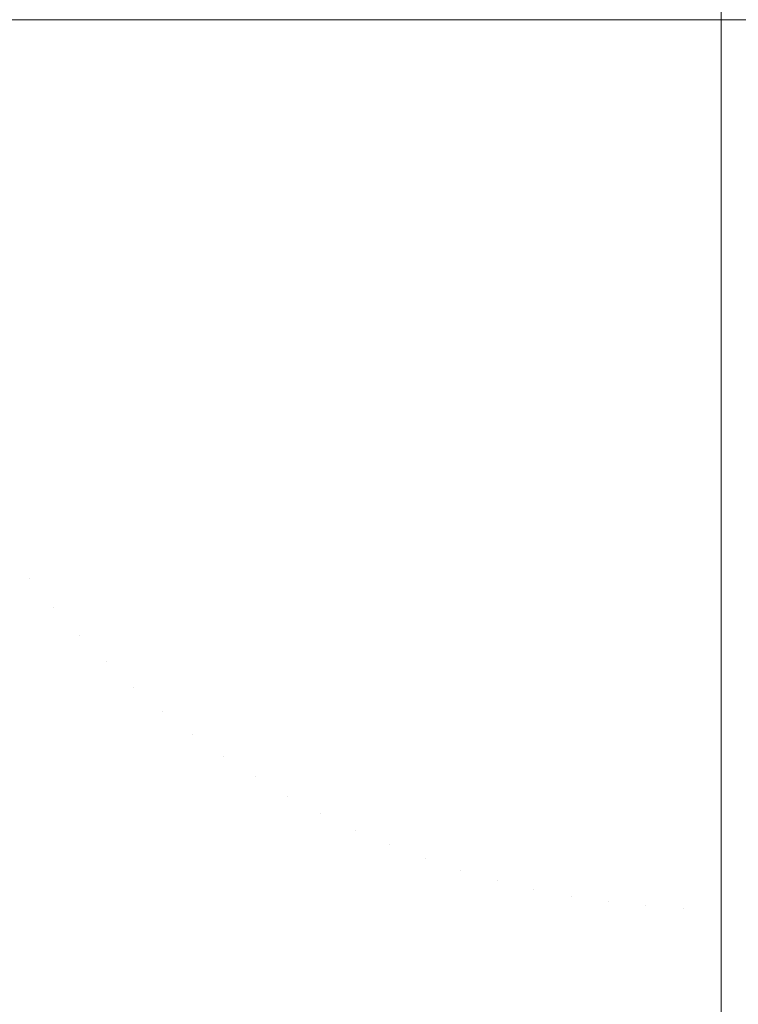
# Model space of a CAD drawing. Header units: centimetres. Extents: x -26 to 27.3, y 37.2 to 39.
# Tile 30 of 256: x -25.86282 to -25.85966, y 37.29578 to 37.30011. Entities that reach past the tile are written whole.
import ezdxf

# ---------------------------------------------------------------- set-up
doc = ezdxf.new("R2010")
doc.units = ezdxf.units.CM
doc.header["$LTSCALE"] = 2.54
doc.layers.add('Lucido design-1', color=7, linetype='Continuous')

# ---------------------------------------------------------------- blocks, each defined once
blk = doc.blocks.new('Gruppo-6-1')
at = {"color": 7, "linetype": 'Continuous', "lineweight": 9}
blk.add_3dface([(-25.8597337, 38.900112, -349.2826667), (-25.8597337, 37.300112, -349.2826667), (27.2402663, 37.300112, -349.2826667), (27.2402663, 38.900112, -349.2826667)], dxfattribs=at)
for points, invisible_edges in [([(-25.8597337, 37.300112, -350.0826667), (-25.8597337, 38.900112, -350.0826667), (-8.1597337, 38.900112, -350.0826667), (-8.1597337, 37.700112, -350.0826667)], 8), ([(-8.1597337, 37.700112, -350.0826667), (-8.1594634, 37.6873796, -350.0826667), (-25.8597337, 37.300112, -350.0826667)], 10), ([(-25.8597337, 37.300112, -350.0826667), (-8.1594634, 37.6873796, -350.0826667), (-8.158653, 37.6746702, -350.0826667)], 9), ([(-8.158653, 37.6746702, -350.0826667), (-8.1573038, 37.6620067, -350.0826667), (-25.8597337, 37.300112, -350.0826667)], 10), ([(-8.1573038, 37.6620067, -350.0826667), (-8.1554185, 37.6494118, -350.0826667), (-25.8597337, 37.300112, -350.0826667)], 10), ([(-25.8597337, 37.300112, -350.0826667), (-8.1554185, 37.6494118, -350.0826667), (-8.1530003, 37.6369082, -350.0826667)], 9), ([(-8.1530003, 37.6369082, -350.0826667), (-8.1500536, 37.6245186, -350.0826667), (-25.8597337, 37.300112, -350.0826667)], 10), ([(-25.8597337, 37.300112, -350.0826667), (-8.1500536, 37.6245186, -350.0826667), (-8.1465837, 37.6122652, -350.0826667)], 9), ([(-25.8597337, 37.300112, -350.0826667), (-8.1465837, 37.6122652, -350.0826667), (-8.1425969, 37.6001701, -350.0826667)], 9), ([(-8.1425969, 37.6001701, -350.0826667), (-8.1381004, 37.5882551, -350.0826667), (-25.8597337, 37.300112, -350.0826667)], 10), ([(-25.8597337, 37.300112, -350.0826667), (-8.1381004, 37.5882551, -350.0826667), (-8.1331023, 37.5765416, -350.0826667)], 9), ([(-25.8597337, 37.300112, -350.0826667), (-8.1331023, 37.5765416, -350.0826667), (-8.1276115, 37.5650509, -350.0826667)], 9), ([(-8.1276115, 37.5650509, -350.0826667), (-8.1216379, 37.5538035, -350.0826667), (-25.8597337, 37.300112, -350.0826667)], 10), ([(-25.8597337, 37.300112, -350.0826667), (-8.1216379, 37.5538035, -350.0826667), (-8.1151924, 37.5428198, -350.0826667)], 9), ([(-8.1151924, 37.5428198, -350.0826667), (-8.1082866, 37.5321196, -350.0826667), (-25.8597337, 37.300112, -350.0826667)], 10), ([(-25.8597337, 37.300112, -350.0826667), (-8.1082866, 37.5321196, -350.0826667), (-8.1009328, 37.5217221, -350.0826667)], 9), ([(-8.1009328, 37.5217221, -350.0826667), (-8.0931444, 37.511646, -350.0826667), (-25.8597337, 37.300112, -350.0826667)], 10), ([(-25.8597337, 37.300112, -350.0826667), (-8.0931444, 37.511646, -350.0826667), (-8.0849354, 37.5019096, -350.0826667)], 9), ([(-8.0849354, 37.5019096, -350.0826667), (-8.0763205, 37.4925303, -350.0826667), (-25.8597337, 37.300112, -350.0826667)], 10), ([(-8.0763205, 37.4925303, -350.0826667), (-8.0673154, 37.4835252, -350.0826667), (-25.8597337, 37.300112, -350.0826667)], 10), ([(-25.8597337, 37.300112, -350.0826667), (-8.0673154, 37.4835252, -350.0826667), (-8.0579361, 37.4749103, -350.0826667)], 9), ([(-25.8597337, 37.300112, -350.0826667), (-8.0579361, 37.4749103, -350.0826667), (-8.0481997, 37.4667013, -350.0826667)], 9), ([(-8.0481997, 37.4667013, -350.0826667), (-8.0381237, 37.4589129, -350.0826667), (-25.8597337, 37.300112, -350.0826667)], 10), ([(-25.8597337, 37.300112, -350.0826667), (-8.0381237, 37.4589129, -350.0826667), (-8.0277261, 37.4515591, -350.0826667)], 9), ([(-8.0277261, 37.4515591, -350.0826667), (-8.0170259, 37.4446533, -350.0826667), (-25.8597337, 37.300112, -350.0826667)], 10), ([(-25.8597337, 37.300112, -350.0826667), (-8.0170259, 37.4446533, -350.0826667), (-8.0060422, 37.4382078, -350.0826667)], 9), ([(-8.0060422, 37.4382078, -350.0826667), (-7.9947948, 37.4322342, -350.0826667), (-25.8597337, 37.300112, -350.0826667)], 10), ([(-25.8597337, 37.300112, -350.0826667), (-7.9947948, 37.4322342, -350.0826667), (-7.9833041, 37.4267435, -350.0826667)], 9), ([(-7.9833041, 37.4267435, -350.0826667), (-7.9715906, 37.4217453, -350.0826667), (-25.8597337, 37.300112, -350.0826667)], 10), ([(-25.8597337, 37.300112, -350.0826667), (-7.9715906, 37.4217453, -350.0826667), (-7.9596756, 37.4172488, -350.0826667)], 9), ([(-7.9596756, 37.4172488, -350.0826667), (-7.9475805, 37.413262, -350.0826667), (-25.8597337, 37.300112, -350.0826667)], 10), ([(-25.8597337, 37.300112, -350.0826667), (-7.9475805, 37.413262, -350.0826667), (-7.9353271, 37.4097921, -350.0826667)], 9), ([(-7.9353271, 37.4097921, -350.0826667), (-7.9229375, 37.4068454, -350.0826667), (-25.8597337, 37.300112, -350.0826667)], 10), ([(-25.8597337, 37.300112, -350.0826667), (-7.9229375, 37.4068454, -350.0826667), (-7.910434, 37.4044272, -350.0826667)], 9), ([(-7.910434, 37.4044272, -350.0826667), (-7.8978391, 37.4025419, -350.0826667), (-25.8597337, 37.300112, -350.0826667)], 10), ([(-25.8597337, 37.300112, -350.0826667), (-7.8978391, 37.4025419, -350.0826667), (-7.8851755, 37.4011928, -350.0826667)], 9), ([(-25.8597337, 37.300112, -350.0826667), (-7.8851755, 37.4011928, -350.0826667), (-7.8724661, 37.4003823, -350.0826667)], 9), ([(-25.8597337, 37.300112, -350.0826667), (-7.8724661, 37.4003823, -350.0826667), (-7.8597337, 37.400112, -350.0826667)], 9), ([(-7.8597337, 37.400112, -350.0826667), (9.2402663, 37.400112, -350.0826667), (-25.8597337, 37.300112, -350.0826667)], 10), ([(9.2402663, 37.400112, -350.0826667), (27.2402663, 37.300112, -350.0826667), (-25.8597337, 37.300112, -350.0826667)], 9), ([(-25.8656888, 37.299859, -350.0824889), (-25.8656942, 37.300112, -350.0824889), (-25.8617058, 37.300112, -350.0826472), (-25.861704, 37.3000283, -350.0826472)], 13), ([(-25.8656888, 37.299859, -374.0492519), (-25.8656942, 37.300112, -374.0492519), (-25.8617058, 37.300112, -374.0494103), (-25.861704, 37.3000283, -374.0494103)], 13), ([(-25.8617054, 37.300112, -349.2827053), (-25.8636495, 37.300112, -349.2827434), (-25.863646, 37.2999458, -349.2827434)], 10), ([(-25.8617054, 37.300112, -373.2494683), (-25.8636495, 37.300112, -373.2495064), (-25.863646, 37.2999458, -373.2495064)], 10), ([(-25.863646, 37.2999458, -349.2827434), (-25.8597337, 37.300112, -349.2826667), (-25.8617054, 37.300112, -349.2827053)], 9), ([(-25.8597337, 37.300112, -349.2826667), (-25.863646, 37.2999458, -349.2827434), (-25.8636354, 37.2997799, -349.2827434)], 11), ([(-25.863646, 37.2999458, -373.2495064), (-25.8597337, 37.300112, -373.2494297), (-25.8617054, 37.300112, -373.2494683)], 9), ([(-25.8597337, 37.300112, -373.2494297), (-25.863646, 37.2999458, -373.2495064), (-25.8636354, 37.2997799, -373.2495064)], 11), ([(-25.8597337, 37.300112, -349.2826667), (-25.8636354, 37.2997799, -349.2827434), (-25.8636178, 37.2996146, -349.2827434)], 11), ([(-25.8597337, 37.300112, -373.2494297), (-25.8636354, 37.2997799, -373.2495064), (-25.8636178, 37.2996146, -373.2495064)], 11), ([(-25.8597337, 37.300112, -349.2826667), (-25.8636178, 37.2996146, -349.2827434), (-25.8635932, 37.2994502, -349.2827434)], 11), ([(-25.8597337, 37.300112, -373.2494297), (-25.8636178, 37.2996146, -373.2495064), (-25.8635932, 37.2994502, -373.2495064)], 11), ([(-25.8597337, 37.300112, -349.2826667), (-25.8635932, 37.2994502, -349.2827434), (-25.8635616, 37.299287, -349.2827434)], 11), ([(-25.8597337, 37.300112, -373.2494297), (-25.8635932, 37.2994502, -373.2495064), (-25.8635616, 37.299287, -373.2495064)], 11), ([(-25.8597337, 37.300112, -349.2826667), (-25.8635616, 37.299287, -349.2827434), (-25.8635231, 37.2991253, -349.2827434)], 11), ([(-25.8597337, 37.300112, -373.2494297), (-25.8635616, 37.299287, -373.2495064), (-25.8635231, 37.2991253, -373.2495064)], 11), ([(-25.8597337, 37.300112, -349.2826667), (-25.8635231, 37.2991253, -349.2827434), (-25.8634778, 37.2989654, -349.2827434)], 11), ([(-25.8597337, 37.300112, -373.2494297), (-25.8635231, 37.2991253, -373.2495064), (-25.8634778, 37.2989654, -373.2495064)], 11), ([(-25.8597337, 37.300112, -349.2826667), (-25.8634778, 37.2989654, -349.2827434), (-25.8634258, 37.2988075, -349.2827434)], 11), ([(-25.8597337, 37.300112, -373.2494297), (-25.8634778, 37.2989654, -373.2495064), (-25.8634258, 37.2988075, -373.2495064)], 11), ([(-25.8597337, 37.300112, -349.2826667), (-25.8634258, 37.2988075, -349.2827434), (-25.8633671, 37.298652, -349.2827434)], 11), ([(-25.8597337, 37.300112, -373.2494297), (-25.8634258, 37.2988075, -373.2495064), (-25.8633671, 37.298652, -373.2495064)], 11), ([(-25.8597337, 37.300112, -349.2826667), (-25.8633671, 37.298652, -349.2827434), (-25.8633019, 37.2984991, -349.2827434)], 11), ([(-25.8597337, 37.300112, -373.2494297), (-25.8633671, 37.298652, -373.2495064), (-25.8633019, 37.2984991, -373.2495064)], 11), ([(-25.8597337, 37.300112, -349.2826667), (-25.8633019, 37.2984991, -349.2827434), (-25.8632302, 37.2983491, -349.2827434)], 11), ([(-25.8597337, 37.300112, -373.2494297), (-25.8633019, 37.2984991, -373.2495064), (-25.8632302, 37.2983491, -373.2495064)], 11), ([(-25.8597337, 37.300112, -349.2826667), (-25.8632302, 37.2983491, -349.2827434), (-25.8631522, 37.2982023, -349.2827434)], 11), ([(-25.8597337, 37.300112, -373.2494297), (-25.8632302, 37.2983491, -373.2495064), (-25.8631522, 37.2982023, -373.2495064)], 11), ([(-25.8597337, 37.300112, -349.2826667), (-25.8631522, 37.2982023, -349.2827434), (-25.8630681, 37.2980589, -349.2827434)], 11), ([(-25.8597337, 37.300112, -373.2494297), (-25.8631522, 37.2982023, -373.2495064), (-25.8630681, 37.2980589, -373.2495064)], 11), ([(-25.8597337, 37.300112, -349.2826667), (-25.8630681, 37.2980589, -349.2827434), (-25.862978, 37.2979193, -349.2827434)], 11), ([(-25.8597337, 37.300112, -373.2494297), (-25.8630681, 37.2980589, -373.2495064), (-25.862978, 37.2979193, -373.2495064)], 11), ([(-25.8597337, 37.300112, -349.2826667), (-25.862978, 37.2979193, -349.2827434), (-25.862882, 37.2977836, -349.2827434)], 11), ([(-25.8597337, 37.300112, -373.2494297), (-25.862978, 37.2979193, -373.2495064), (-25.862882, 37.2977836, -373.2495064)], 11), ([(-25.8597337, 37.300112, -349.2826667), (-25.862882, 37.2977836, -349.2827434), (-25.8627803, 37.297652, -349.2827434)], 11), ([(-25.8597337, 37.300112, -373.2494297), (-25.862882, 37.2977836, -373.2495064), (-25.8627803, 37.297652, -373.2495064)], 11), ([(-25.8597337, 37.300112, -349.2826667), (-25.8627803, 37.297652, -349.2827434), (-25.8626732, 37.2975249, -349.2827434)], 11), ([(-25.8597337, 37.300112, -373.2494297), (-25.8627803, 37.297652, -373.2495064), (-25.8626732, 37.2975249, -373.2495064)], 11), ([(-25.8597337, 37.300112, -349.2826667), (-25.8626732, 37.2975249, -349.2827434), (-25.8625607, 37.2974025, -349.2827434)], 11), ([(-25.8597337, 37.300112, -373.2494297), (-25.8626732, 37.2975249, -373.2495064), (-25.8625607, 37.2974025, -373.2495064)], 11), ([(-25.8597337, 37.300112, -349.2826667), (-25.8625607, 37.2974025, -349.2827434), (-25.8624432, 37.297285, -349.2827434)], 11), ([(-25.8597337, 37.300112, -373.2494297), (-25.8625607, 37.2974025, -373.2495064), (-25.8624432, 37.297285, -373.2495064)], 11), ([(-25.8597337, 37.300112, -349.2826667), (-25.8624432, 37.297285, -349.2827434), (-25.8623208, 37.2971725, -349.2827434)], 11), ([(-25.8597337, 37.300112, -373.2494297), (-25.8624432, 37.297285, -373.2495064), (-25.8623208, 37.2971725, -373.2495064)], 11), ([(-25.8597337, 37.300112, -349.2826667), (-25.8623208, 37.2971725, -349.2827434), (-25.8621937, 37.2970654, -349.2827434)], 11), ([(-25.8597337, 37.300112, -373.2494297), (-25.8623208, 37.2971725, -373.2495064), (-25.8621937, 37.2970654, -373.2495064)], 11), ([(-25.8597337, 37.300112, -349.2826667), (-25.8621937, 37.2970654, -349.2827434), (-25.8620622, 37.2969637, -349.2827434)], 11), ([(-25.8597337, 37.300112, -373.2494297), (-25.8621937, 37.2970654, -373.2495064), (-25.8620622, 37.2969637, -373.2495064)], 11), ([(-25.8597337, 37.300112, -349.2826667), (-25.8620622, 37.2969637, -349.2827434), (-25.8619264, 37.2968677, -349.2827434)], 11), ([(-25.8597337, 37.300112, -373.2494297), (-25.8620622, 37.2969637, -373.2495064), (-25.8619264, 37.2968677, -373.2495064)], 11), ([(-25.8597337, 37.300112, -349.2826667), (-25.8619264, 37.2968677, -349.2827434), (-25.8617868, 37.2967776, -349.2827434)], 11), ([(-25.8597337, 37.300112, -373.2494297), (-25.8619264, 37.2968677, -373.2495064), (-25.8617868, 37.2967776, -373.2495064)], 11), ([(-25.8597337, 37.300112, -349.2826667), (-25.8617868, 37.2967776, -349.2827434), (-25.8616434, 37.2966935, -349.2827434)], 11), ([(-25.8597337, 37.300112, -373.2494297), (-25.8617868, 37.2967776, -373.2495064), (-25.8616434, 37.2966935, -373.2495064)], 11), ([(-25.861704, 37.3000283, -350.0826472), (-25.8617058, 37.300112, -350.0826472), (-25.8597337, 37.300112, -350.0826667)], 9), ([(-25.861704, 37.3000283, -374.0494103), (-25.8617058, 37.300112, -374.0494103), (-25.8597337, 37.300112, -374.0494297)], 9), ([(-25.8616987, 37.2999448, -350.0826472), (-25.861704, 37.3000283, -350.0826472), (-25.8597337, 37.300112, -350.0826667)], 11), ([(-25.8616987, 37.2999448, -374.0494103), (-25.861704, 37.3000283, -374.0494103), (-25.8597337, 37.300112, -374.0494297)], 11), ([(-25.8616898, 37.2998615, -350.0826472), (-25.8616987, 37.2999448, -350.0826472), (-25.8597337, 37.300112, -350.0826667)], 11), ([(-25.8616898, 37.2998615, -374.0494103), (-25.8616987, 37.2999448, -374.0494103), (-25.8597337, 37.300112, -374.0494297)], 11), ([(-25.8616774, 37.2997787, -350.0826472), (-25.8616898, 37.2998615, -350.0826472), (-25.8597337, 37.300112, -350.0826667)], 11), ([(-25.8616774, 37.2997787, -374.0494103), (-25.8616898, 37.2998615, -374.0494103), (-25.8597337, 37.300112, -374.0494297)], 11), ([(-25.8616615, 37.2996965, -350.0826472), (-25.8616774, 37.2997787, -350.0826472), (-25.8597337, 37.300112, -350.0826667)], 11), ([(-25.8616615, 37.2996965, -374.0494103), (-25.8616774, 37.2997787, -374.0494103), (-25.8597337, 37.300112, -374.0494297)], 11), ([(-25.8616422, 37.2996151, -350.0826472), (-25.8616615, 37.2996965, -350.0826472), (-25.8597337, 37.300112, -350.0826667)], 11), ([(-25.8616422, 37.2996151, -374.0494103), (-25.8616615, 37.2996965, -374.0494103), (-25.8597337, 37.300112, -374.0494297)], 11), ([(-25.8597337, 37.300112, -349.2826667), (-25.8616434, 37.2966935, -349.2827434), (-25.8614966, 37.2966155, -349.2827434)], 11), ([(-25.8597337, 37.300112, -373.2494297), (-25.8616434, 37.2966935, -373.2495064), (-25.8614966, 37.2966155, -373.2495064)], 11), ([(-25.8616194, 37.2995345, -350.0826472), (-25.8616422, 37.2996151, -350.0826472), (-25.8597337, 37.300112, -350.0826667)], 11), ([(-25.8616194, 37.2995345, -374.0494103), (-25.8616422, 37.2996151, -374.0494103), (-25.8597337, 37.300112, -374.0494297)], 11), ([(-25.8615931, 37.299455, -350.0826472), (-25.8616194, 37.2995345, -350.0826472), (-25.8597337, 37.300112, -350.0826667)], 11), ([(-25.8615931, 37.299455, -374.0494103), (-25.8616194, 37.2995345, -374.0494103), (-25.8597337, 37.300112, -374.0494297)], 11), ([(-25.8615636, 37.2993767, -350.0826472), (-25.8615931, 37.299455, -350.0826472), (-25.8597337, 37.300112, -350.0826667)], 11), ([(-25.8615636, 37.2993767, -374.0494103), (-25.8615931, 37.299455, -374.0494103), (-25.8597337, 37.300112, -374.0494297)], 11), ([(-25.8615307, 37.2992997, -350.0826472), (-25.8615636, 37.2993767, -350.0826472), (-25.8597337, 37.300112, -350.0826667)], 11), ([(-25.8615307, 37.2992997, -374.0494103), (-25.8615636, 37.2993767, -374.0494103), (-25.8597337, 37.300112, -374.0494297)], 11), ([(-25.8614946, 37.2992242, -350.0826472), (-25.8615307, 37.2992997, -350.0826472), (-25.8597337, 37.300112, -350.0826667)], 11), ([(-25.8614946, 37.2992242, -374.0494103), (-25.8615307, 37.2992997, -374.0494103), (-25.8597337, 37.300112, -374.0494297)], 11), ([(-25.8597337, 37.300112, -349.2826667), (-25.8614966, 37.2966155, -349.2827434), (-25.8613466, 37.2965438, -349.2827434)], 11), ([(-25.8597337, 37.300112, -373.2494297), (-25.8614966, 37.2966155, -373.2495064), (-25.8613466, 37.2965438, -373.2495064)], 11), ([(-25.8614554, 37.2991502, -350.0826472), (-25.8614946, 37.2992242, -350.0826472), (-25.8597337, 37.300112, -350.0826667)], 11), ([(-25.8614554, 37.2991502, -374.0494103), (-25.8614946, 37.2992242, -374.0494103), (-25.8597337, 37.300112, -374.0494297)], 11), ([(-25.861413, 37.299078, -350.0826472), (-25.8614554, 37.2991502, -350.0826472), (-25.8597337, 37.300112, -350.0826667)], 11), ([(-25.861413, 37.299078, -374.0494103), (-25.8614554, 37.2991502, -374.0494103), (-25.8597337, 37.300112, -374.0494297)], 11), ([(-25.8613676, 37.2990077, -350.0826472), (-25.861413, 37.299078, -350.0826472), (-25.8597337, 37.300112, -350.0826667)], 11), ([(-25.8613676, 37.2990077, -374.0494103), (-25.861413, 37.299078, -374.0494103), (-25.8597337, 37.300112, -374.0494297)], 11), ([(-25.8613193, 37.2989393, -350.0826472), (-25.8613676, 37.2990077, -350.0826472), (-25.8597337, 37.300112, -350.0826667)], 11), ([(-25.8613193, 37.2989393, -374.0494103), (-25.8613676, 37.2990077, -374.0494103), (-25.8597337, 37.300112, -374.0494297)], 11), ([(-25.8597337, 37.300112, -349.2826667), (-25.8613466, 37.2965438, -349.2827434), (-25.8611937, 37.2964786, -349.2827434)], 11), ([(-25.8597337, 37.300112, -373.2494297), (-25.8613466, 37.2965438, -373.2495064), (-25.8611937, 37.2964786, -373.2495064)], 11), ([(-25.8612681, 37.2988731, -350.0826472), (-25.8613193, 37.2989393, -350.0826472), (-25.8597337, 37.300112, -350.0826667)], 11), ([(-25.8612681, 37.2988731, -374.0494103), (-25.8613193, 37.2989393, -374.0494103), (-25.8597337, 37.300112, -374.0494297)], 11), ([(-25.8612141, 37.2988091, -350.0826472), (-25.8612681, 37.2988731, -350.0826472), (-25.8597337, 37.300112, -350.0826667)], 11), ([(-25.8612141, 37.2988091, -374.0494103), (-25.8612681, 37.2988731, -374.0494103), (-25.8597337, 37.300112, -374.0494297)], 11), ([(-25.8611575, 37.2987474, -350.0826472), (-25.8612141, 37.2988091, -350.0826472), (-25.8597337, 37.300112, -350.0826667)], 11), ([(-25.8611575, 37.2987474, -374.0494103), (-25.8612141, 37.2988091, -374.0494103), (-25.8597337, 37.300112, -374.0494297)], 11), ([(-25.8597337, 37.300112, -349.2826667), (-25.8611937, 37.2964786, -349.2827434), (-25.8610382, 37.2964199, -349.2827434)], 11), ([(-25.8597337, 37.300112, -373.2494297), (-25.8611937, 37.2964786, -373.2495064), (-25.8610382, 37.2964199, -373.2495064)], 11), ([(-25.8610983, 37.2986882, -350.0826472), (-25.8611575, 37.2987474, -350.0826472), (-25.8597337, 37.300112, -350.0826667)], 11), ([(-25.8610983, 37.2986882, -374.0494103), (-25.8611575, 37.2987474, -374.0494103), (-25.8597337, 37.300112, -374.0494297)], 11), ([(-25.8610366, 37.2986316, -350.0826472), (-25.8610983, 37.2986882, -350.0826472), (-25.8597337, 37.300112, -350.0826667)], 11), ([(-25.8610366, 37.2986316, -374.0494103), (-25.8610983, 37.2986882, -374.0494103), (-25.8597337, 37.300112, -374.0494297)], 11), ([(-25.8597337, 37.300112, -349.2826667), (-25.8610382, 37.2964199, -349.2827434), (-25.8608803, 37.2963679, -349.2827434)], 11), ([(-25.8597337, 37.300112, -373.2494297), (-25.8610382, 37.2964199, -373.2495064), (-25.8608803, 37.2963679, -373.2495064)], 11), ([(-25.8609726, 37.2985776, -350.0826472), (-25.8610366, 37.2986316, -350.0826472), (-25.8597337, 37.300112, -350.0826667)], 11), ([(-25.8609726, 37.2985776, -374.0494103), (-25.8610366, 37.2986316, -374.0494103), (-25.8597337, 37.300112, -374.0494297)], 11), ([(-25.8609064, 37.2985264, -350.0826472), (-25.8609726, 37.2985776, -350.0826472), (-25.8597337, 37.300112, -350.0826667)], 11), ([(-25.8609064, 37.2985264, -374.0494103), (-25.8609726, 37.2985776, -374.0494103), (-25.8597337, 37.300112, -374.0494297)], 11), ([(-25.860838, 37.2984781, -350.0826472), (-25.8609064, 37.2985264, -350.0826472), (-25.8597337, 37.300112, -350.0826667)], 11), ([(-25.860838, 37.2984781, -374.0494103), (-25.8609064, 37.2985264, -374.0494103), (-25.8597337, 37.300112, -374.0494297)], 11), ([(-25.8597337, 37.300112, -349.2826667), (-25.8608803, 37.2963679, -349.2827434), (-25.8607204, 37.2963226, -349.2827434)], 11), ([(-25.8597337, 37.300112, -373.2494297), (-25.8608803, 37.2963679, -373.2495064), (-25.8607204, 37.2963226, -373.2495064)], 11), ([(-25.8607677, 37.2984327, -350.0826472), (-25.860838, 37.2984781, -350.0826472), (-25.8597337, 37.300112, -350.0826667)], 11), ([(-25.8607677, 37.2984327, -374.0494103), (-25.860838, 37.2984781, -374.0494103), (-25.8597337, 37.300112, -374.0494297)], 11), ([(-25.8606955, 37.2983903, -350.0826472), (-25.8607677, 37.2984327, -350.0826472), (-25.8597337, 37.300112, -350.0826667)], 11), ([(-25.8606955, 37.2983903, -374.0494103), (-25.8607677, 37.2984327, -374.0494103), (-25.8597337, 37.300112, -374.0494297)], 11), ([(-25.8597337, 37.300112, -349.2826667), (-25.8607204, 37.2963226, -349.2827434), (-25.8605587, 37.2962841, -349.2827434)], 11), ([(-25.8597337, 37.300112, -373.2494297), (-25.8607204, 37.2963226, -373.2495064), (-25.8605587, 37.2962841, -373.2495064)], 11), ([(-25.8606216, 37.2983511, -350.0826472), (-25.8606955, 37.2983903, -350.0826472), (-25.8597337, 37.300112, -350.0826667)], 11), ([(-25.8606216, 37.2983511, -374.0494103), (-25.8606955, 37.2983903, -374.0494103), (-25.8597337, 37.300112, -374.0494297)], 11), ([(-25.860546, 37.298315, -350.0826472), (-25.8606216, 37.2983511, -350.0826472), (-25.8597337, 37.300112, -350.0826667)], 11), ([(-25.860546, 37.298315, -374.0494103), (-25.8606216, 37.2983511, -374.0494103), (-25.8597337, 37.300112, -374.0494297)], 11), ([(-25.8597337, 37.300112, -349.2826667), (-25.8605587, 37.2962841, -349.2827434), (-25.8603955, 37.2962525, -349.2827434)], 11), ([(-25.8597337, 37.300112, -373.2494297), (-25.8605587, 37.2962841, -373.2495064), (-25.8603955, 37.2962525, -373.2495064)], 11), ([(-25.860469, 37.2982821, -350.0826472), (-25.860546, 37.298315, -350.0826472), (-25.8597337, 37.300112, -350.0826667)], 11), ([(-25.860469, 37.2982821, -374.0494103), (-25.860546, 37.298315, -374.0494103), (-25.8597337, 37.300112, -374.0494297)], 11), ([(-25.8603907, 37.2982526, -350.0826472), (-25.860469, 37.2982821, -350.0826472), (-25.8597337, 37.300112, -350.0826667)], 11), ([(-25.8603907, 37.2982526, -374.0494103), (-25.860469, 37.2982821, -374.0494103), (-25.8597337, 37.300112, -374.0494297)], 11), ([(-25.8597337, 37.300112, -349.2826667), (-25.8603955, 37.2962525, -349.2827434), (-25.8602311, 37.2962279, -349.2827434)], 11), ([(-25.8597337, 37.300112, -373.2494297), (-25.8603955, 37.2962525, -373.2495064), (-25.8602311, 37.2962279, -373.2495064)], 11), ([(-25.8603112, 37.2982264, -350.0826472), (-25.8603907, 37.2982526, -350.0826472), (-25.8597337, 37.300112, -350.0826667)], 11), ([(-25.8603112, 37.2982264, -374.0494103), (-25.8603907, 37.2982526, -374.0494103), (-25.8597337, 37.300112, -374.0494297)], 11), ([(-25.8602306, 37.2982035, -350.0826472), (-25.8603112, 37.2982264, -350.0826472), (-25.8597337, 37.300112, -350.0826667)], 11), ([(-25.8602306, 37.2982035, -374.0494103), (-25.8603112, 37.2982264, -374.0494103), (-25.8597337, 37.300112, -374.0494297)], 11), ([(-25.8597337, 37.300112, -349.2826667), (-25.8602311, 37.2962279, -349.2827434), (-25.8600658, 37.2962103, -349.2827434)], 11), ([(-25.8597337, 37.300112, -373.2494297), (-25.8602311, 37.2962279, -373.2495064), (-25.8600658, 37.2962103, -373.2495064)], 11), ([(-25.8601492, 37.2981842, -350.0826472), (-25.8602306, 37.2982035, -350.0826472), (-25.8597337, 37.300112, -350.0826667)], 11), ([(-25.8601492, 37.2981842, -374.0494103), (-25.8602306, 37.2982035, -374.0494103), (-25.8597337, 37.300112, -374.0494297)], 11), ([(-25.860067, 37.2981683, -350.0826472), (-25.8601492, 37.2981842, -350.0826472), (-25.8597337, 37.300112, -350.0826667)], 11), ([(-25.860067, 37.2981683, -374.0494103), (-25.8601492, 37.2981842, -374.0494103), (-25.8597337, 37.300112, -374.0494297)], 11), ([(-25.8599842, 37.2981559, -350.0826472), (-25.860067, 37.2981683, -350.0826472), (-25.8597337, 37.300112, -350.0826667)], 11), ([(-25.8599842, 37.2981559, -374.0494103), (-25.860067, 37.2981683, -374.0494103), (-25.8597337, 37.300112, -374.0494297)], 11), ([(-25.8597337, 37.300112, -349.2826667), (-25.8600658, 37.2962103, -349.2827434), (-25.8598999, 37.2961997, -349.2827434)], 11), ([(-25.8597337, 37.300112, -373.2494297), (-25.8600658, 37.2962103, -373.2495064), (-25.8598999, 37.2961997, -373.2495064)], 11), ([(-25.859901, 37.298147, -350.0826472), (-25.8599842, 37.2981559, -350.0826472), (-25.8597337, 37.300112, -350.0826667)], 11), ([(-25.859901, 37.298147, -374.0494103), (-25.8599842, 37.2981559, -374.0494103), (-25.8597337, 37.300112, -374.0494297)], 11), ([(-25.8598174, 37.2981417, -350.0826472), (-25.859901, 37.298147, -350.0826472), (-25.8597337, 37.300112, -350.0826667)], 11), ([(-25.8598174, 37.2981417, -374.0494103), (-25.859901, 37.298147, -374.0494103), (-25.8597337, 37.300112, -374.0494297)], 11), ([(-25.8597337, 37.300112, -349.2826667), (-25.8598999, 37.2961997, -349.2827434), (-25.8597337, 37.2961962, -349.2827434)], 3), ([(-25.8597337, 37.300112, -373.2494297), (-25.8598999, 37.2961997, -373.2495064), (-25.8597337, 37.2961962, -373.2495064)], 3), ([(-25.8597337, 37.2981399, -350.0826472), (-25.8598174, 37.2981417, -350.0826472), (-25.8597337, 37.300112, -350.0826667)], 3), ([(-25.8597337, 37.2981399, -374.0494103), (-25.8598174, 37.2981417, -374.0494103), (-25.8597337, 37.300112, -374.0494297)], 3), ([(27.2402663, 37.2961962, -349.2827434), (27.2402663, 37.300112, -349.2826667), (-25.8597337, 37.300112, -349.2826667), (-25.8597337, 37.2961962, -349.2827434)], 8), ([(-25.8597337, 37.2981399, -350.0826472), (-25.8597337, 37.300112, -350.0826667), (27.2402663, 37.300112, -350.0826667), (27.2402663, 37.2981399, -350.0826472)], 8), ([(27.2402663, 37.2961962, -373.2495064), (27.2402663, 37.300112, -373.2494297), (-25.8597337, 37.300112, -373.2494297), (-25.8597337, 37.2961962, -373.2495064)], 8), ([(-25.8597337, 37.2981399, -374.0494103), (-25.8597337, 37.300112, -374.0494297), (27.2402663, 37.300112, -374.0494297), (27.2402663, 37.2981399, -374.0494103)], 8), ([(-25.8656727, 37.2996065, -350.0824889), (-25.8656888, 37.299859, -350.0824889), (-25.861704, 37.3000283, -350.0826472), (-25.8616987, 37.2999448, -350.0826472)], 15), ([(-25.8656727, 37.2996065, -374.0492519), (-25.8656888, 37.299859, -374.0492519), (-25.861704, 37.3000283, -374.0494103), (-25.8616987, 37.2999448, -374.0494103)], 15), ([(-25.8656459, 37.2993549, -350.0824889), (-25.8656727, 37.2996065, -350.0824889), (-25.8616987, 37.2999448, -350.0826472), (-25.8616898, 37.2998615, -350.0826472)], 15), ([(-25.8656459, 37.2993549, -374.0492519), (-25.8656727, 37.2996065, -374.0492519), (-25.8616987, 37.2999448, -374.0494103), (-25.8616898, 37.2998615, -374.0494103)], 15), ([(-25.8656085, 37.2991047, -350.0824889), (-25.8656459, 37.2993549, -350.0824889), (-25.8616898, 37.2998615, -350.0826472), (-25.8616774, 37.2997787, -350.0826472)], 15), ([(-25.8656085, 37.2991047, -374.0492519), (-25.8656459, 37.2993549, -374.0492519), (-25.8616898, 37.2998615, -374.0494103), (-25.8616774, 37.2997787, -374.0494103)], 15), ([(-25.8655604, 37.2988562, -350.0824889), (-25.8656085, 37.2991047, -350.0824889), (-25.8616774, 37.2997787, -350.0826472), (-25.8616615, 37.2996965, -350.0826472)], 15), ([(-25.8655604, 37.2988562, -374.0492519), (-25.8656085, 37.2991047, -374.0492519), (-25.8616774, 37.2997787, -374.0494103), (-25.8616615, 37.2996965, -374.0494103)], 15), ([(-25.8655019, 37.2986101, -350.0824889), (-25.8655604, 37.2988562, -350.0824889), (-25.8616615, 37.2996965, -350.0826472), (-25.8616422, 37.2996151, -350.0826472)], 15), ([(-25.8655019, 37.2986101, -374.0492519), (-25.8655604, 37.2988562, -374.0492519), (-25.8616615, 37.2996965, -374.0494103), (-25.8616422, 37.2996151, -374.0494103)], 15), ([(-25.8654329, 37.2983666, -350.0824889), (-25.8655019, 37.2986101, -350.0824889), (-25.8616422, 37.2996151, -350.0826472), (-25.8616194, 37.2995345, -350.0826472)], 15), ([(-25.8654329, 37.2983666, -374.0492519), (-25.8655019, 37.2986101, -374.0492519), (-25.8616422, 37.2996151, -374.0494103), (-25.8616194, 37.2995345, -374.0494103)], 15), ([(-25.8653537, 37.2981263, -350.0824889), (-25.8654329, 37.2983666, -350.0824889), (-25.8616194, 37.2995345, -350.0826472), (-25.8615931, 37.299455, -350.0826472)], 15), ([(-25.8653537, 37.2981263, -374.0492519), (-25.8654329, 37.2983666, -374.0492519), (-25.8616194, 37.2995345, -374.0494103), (-25.8615931, 37.299455, -374.0494103)], 15), ([(-25.8652644, 37.2978896, -350.0824889), (-25.8653537, 37.2981263, -350.0824889), (-25.8615931, 37.299455, -350.0826472), (-25.8615636, 37.2993767, -350.0826472)], 15), ([(-25.8652644, 37.2978896, -374.0492519), (-25.8653537, 37.2981263, -374.0492519), (-25.8615931, 37.299455, -374.0494103), (-25.8615636, 37.2993767, -374.0494103)], 15), ([(-25.8651651, 37.2976569, -350.0824889), (-25.8652644, 37.2978896, -350.0824889), (-25.8615636, 37.2993767, -350.0826472), (-25.8615307, 37.2992997, -350.0826472)], 15), ([(-25.8651651, 37.2976569, -374.0492519), (-25.8652644, 37.2978896, -374.0492519), (-25.8615636, 37.2993767, -374.0494103), (-25.8615307, 37.2992997, -374.0494103)], 15), ([(-25.865056, 37.2974286, -350.0824889), (-25.8651651, 37.2976569, -350.0824889), (-25.8615307, 37.2992997, -350.0826472), (-25.8614946, 37.2992242, -350.0826472)], 15), ([(-25.865056, 37.2974286, -374.0492519), (-25.8651651, 37.2976569, -374.0492519), (-25.8615307, 37.2992997, -374.0494103), (-25.8614946, 37.2992242, -374.0494103)], 15), ([(-25.8649373, 37.2972051, -350.0824889), (-25.865056, 37.2974286, -350.0824889), (-25.8614946, 37.2992242, -350.0826472), (-25.8614554, 37.2991502, -350.0826472)], 15), ([(-25.8649373, 37.2972051, -374.0492519), (-25.865056, 37.2974286, -374.0492519), (-25.8614946, 37.2992242, -374.0494103), (-25.8614554, 37.2991502, -374.0494103)], 15), ([(-25.8648093, 37.2969869, -350.0824889), (-25.8649373, 37.2972051, -350.0824889), (-25.8614554, 37.2991502, -350.0826472), (-25.861413, 37.299078, -350.0826472)], 15), ([(-25.8648093, 37.2969869, -374.0492519), (-25.8649373, 37.2972051, -374.0492519), (-25.8614554, 37.2991502, -374.0494103), (-25.861413, 37.299078, -374.0494103)], 15), ([(-25.864672, 37.2967743, -350.0824889), (-25.8648093, 37.2969869, -350.0824889), (-25.861413, 37.299078, -350.0826472), (-25.8613676, 37.2990077, -350.0826472)], 15), ([(-25.864672, 37.2967743, -374.0492519), (-25.8648093, 37.2969869, -374.0492519), (-25.861413, 37.299078, -374.0494103), (-25.8613676, 37.2990077, -374.0494103)], 15), ([(-25.8645259, 37.2965677, -350.0824889), (-25.864672, 37.2967743, -350.0824889), (-25.8613676, 37.2990077, -350.0826472), (-25.8613193, 37.2989393, -350.0826472)], 15), ([(-25.8645259, 37.2965677, -374.0492519), (-25.864672, 37.2967743, -374.0492519), (-25.8613676, 37.2990077, -374.0494103), (-25.8613193, 37.2989393, -374.0494103)], 15), ([(-25.8643712, 37.2963675, -350.0824889), (-25.8645259, 37.2965677, -350.0824889), (-25.8613193, 37.2989393, -350.0826472), (-25.8612681, 37.2988731, -350.0826472)], 15), ([(-25.8643712, 37.2963675, -374.0492519), (-25.8645259, 37.2965677, -374.0492519), (-25.8613193, 37.2989393, -374.0494103), (-25.8612681, 37.2988731, -374.0494103)], 15), ([(-25.8642081, 37.296174, -350.0824889), (-25.8643712, 37.2963675, -350.0824889), (-25.8612681, 37.2988731, -350.0826472), (-25.8612141, 37.2988091, -350.0826472)], 15), ([(-25.8642081, 37.296174, -374.0492519), (-25.8643712, 37.2963675, -374.0492519), (-25.8612681, 37.2988731, -374.0494103), (-25.8612141, 37.2988091, -374.0494103)], 15), ([(-25.8640369, 37.2959877, -350.0824889), (-25.8642081, 37.296174, -350.0824889), (-25.8612141, 37.2988091, -350.0826472), (-25.8611575, 37.2987474, -350.0826472)], 15), ([(-25.8640369, 37.2959877, -374.0492519), (-25.8642081, 37.296174, -374.0492519), (-25.8612141, 37.2988091, -374.0494103), (-25.8611575, 37.2987474, -374.0494103)], 15), ([(-25.863858, 37.2958088, -350.0824889), (-25.8640369, 37.2959877, -350.0824889), (-25.8611575, 37.2987474, -350.0826472), (-25.8610983, 37.2986882, -350.0826472)], 15), ([(-25.863858, 37.2958088, -374.0492519), (-25.8640369, 37.2959877, -374.0492519), (-25.8611575, 37.2987474, -374.0494103), (-25.8610983, 37.2986882, -374.0494103)], 15), ([(-25.8636717, 37.2956376, -350.0824889), (-25.863858, 37.2958088, -350.0824889), (-25.8610983, 37.2986882, -350.0826472), (-25.8610366, 37.2986316, -350.0826472)], 15), ([(-25.8636717, 37.2956376, -374.0492519), (-25.863858, 37.2958088, -374.0492519), (-25.8610983, 37.2986882, -374.0494103), (-25.8610366, 37.2986316, -374.0494103)], 15), ([(-25.8634782, 37.2954745, -350.0824889), (-25.8636717, 37.2956376, -350.0824889), (-25.8610366, 37.2986316, -350.0826472), (-25.8609726, 37.2985776, -350.0826472)], 15), ([(-25.8634782, 37.2954745, -374.0492519), (-25.8636717, 37.2956376, -374.0492519), (-25.8610366, 37.2986316, -374.0494103), (-25.8609726, 37.2985776, -374.0494103)], 15), ([(-25.863278, 37.2953198, -350.0824889), (-25.8634782, 37.2954745, -350.0824889), (-25.8609726, 37.2985776, -350.0826472), (-25.8609064, 37.2985264, -350.0826472)], 15), ([(-25.863278, 37.2953198, -374.0492519), (-25.8634782, 37.2954745, -374.0492519), (-25.8609726, 37.2985776, -374.0494103), (-25.8609064, 37.2985264, -374.0494103)], 15), ([(-25.8630714, 37.2951737, -350.0824889), (-25.863278, 37.2953198, -350.0824889), (-25.8609064, 37.2985264, -350.0826472), (-25.860838, 37.2984781, -350.0826472)], 15), ([(-25.8630714, 37.2951737, -374.0492519), (-25.863278, 37.2953198, -374.0492519), (-25.8609064, 37.2985264, -374.0494103), (-25.860838, 37.2984781, -374.0494103)], 15), ([(-25.8628588, 37.2950365, -350.0824889), (-25.8630714, 37.2951737, -350.0824889), (-25.860838, 37.2984781, -350.0826472), (-25.8607677, 37.2984327, -350.0826472)], 15), ([(-25.8628588, 37.2950365, -374.0492519), (-25.8630714, 37.2951737, -374.0492519), (-25.860838, 37.2984781, -374.0494103), (-25.8607677, 37.2984327, -374.0494103)], 15), ([(-25.8626406, 37.2949084, -350.0824889), (-25.8628588, 37.2950365, -350.0824889), (-25.8607677, 37.2984327, -350.0826472), (-25.8606955, 37.2983903, -350.0826472)], 15), ([(-25.8626406, 37.2949084, -374.0492519), (-25.8628588, 37.2950365, -374.0492519), (-25.8607677, 37.2984327, -374.0494103), (-25.8606955, 37.2983903, -374.0494103)], 15), ([(-25.8624172, 37.2947897, -350.0824889), (-25.8626406, 37.2949084, -350.0824889), (-25.8606955, 37.2983903, -350.0826472), (-25.8606216, 37.2983511, -350.0826472)], 15), ([(-25.8624172, 37.2947897, -374.0492519), (-25.8626406, 37.2949084, -374.0492519), (-25.8606955, 37.2983903, -374.0494103), (-25.8606216, 37.2983511, -374.0494103)], 15), ([(-25.8621888, 37.2946806, -350.0824889), (-25.8624172, 37.2947897, -350.0824889), (-25.8606216, 37.2983511, -350.0826472), (-25.860546, 37.298315, -350.0826472)], 15), ([(-25.8621888, 37.2946806, -374.0492519), (-25.8624172, 37.2947897, -374.0492519), (-25.8606216, 37.2983511, -374.0494103), (-25.860546, 37.298315, -374.0494103)], 15), ([(-25.8619561, 37.2945813, -350.0824889), (-25.8621888, 37.2946806, -350.0824889), (-25.860546, 37.298315, -350.0826472), (-25.860469, 37.2982821, -350.0826472)], 15), ([(-25.8619561, 37.2945813, -374.0492519), (-25.8621888, 37.2946806, -374.0492519), (-25.860546, 37.298315, -374.0494103), (-25.860469, 37.2982821, -374.0494103)], 15), ([(-25.8617194, 37.294492, -350.0824889), (-25.8619561, 37.2945813, -350.0824889), (-25.860469, 37.2982821, -350.0826472), (-25.8603907, 37.2982526, -350.0826472)], 15), ([(-25.8617194, 37.294492, -374.0492519), (-25.8619561, 37.2945813, -374.0492519), (-25.860469, 37.2982821, -374.0494103), (-25.8603907, 37.2982526, -374.0494103)], 15), ([(-25.8614791, 37.2944128, -350.0824889), (-25.8617194, 37.294492, -350.0824889), (-25.8603907, 37.2982526, -350.0826472), (-25.8603112, 37.2982264, -350.0826472)], 15), ([(-25.8614791, 37.2944128, -374.0492519), (-25.8617194, 37.294492, -374.0492519), (-25.8603907, 37.2982526, -374.0494103), (-25.8603112, 37.2982264, -374.0494103)], 15), ([(-25.8612356, 37.2943438, -350.0824889), (-25.8614791, 37.2944128, -350.0824889), (-25.8603112, 37.2982264, -350.0826472), (-25.8602306, 37.2982035, -350.0826472)], 15), ([(-25.8612356, 37.2943438, -374.0492519), (-25.8614791, 37.2944128, -374.0492519), (-25.8603112, 37.2982264, -374.0494103), (-25.8602306, 37.2982035, -374.0494103)], 15), ([(-25.8609895, 37.2942853, -350.0824889), (-25.8612356, 37.2943438, -350.0824889), (-25.8602306, 37.2982035, -350.0826472), (-25.8601492, 37.2981842, -350.0826472)], 15), ([(-25.8609895, 37.2942853, -374.0492519), (-25.8612356, 37.2943438, -374.0492519), (-25.8602306, 37.2982035, -374.0494103), (-25.8601492, 37.2981842, -374.0494103)], 15), ([(-25.860741, 37.2942372, -350.0824889), (-25.8609895, 37.2942853, -350.0824889), (-25.8601492, 37.2981842, -350.0826472), (-25.860067, 37.2981683, -350.0826472)], 15), ([(-25.860741, 37.2942372, -374.0492519), (-25.8609895, 37.2942853, -374.0492519), (-25.8601492, 37.2981842, -374.0494103), (-25.860067, 37.2981683, -374.0494103)], 15), ([(-25.8604908, 37.2941998, -350.0824889), (-25.860741, 37.2942372, -350.0824889), (-25.860067, 37.2981683, -350.0826472), (-25.8599842, 37.2981559, -350.0826472)], 15), ([(-25.8604908, 37.2941998, -374.0492519), (-25.860741, 37.2942372, -374.0492519), (-25.860067, 37.2981683, -374.0494103), (-25.8599842, 37.2981559, -374.0494103)], 15), ([(-25.8602392, 37.294173, -350.0824889), (-25.8604908, 37.2941998, -350.0824889), (-25.8599842, 37.2981559, -350.0826472), (-25.859901, 37.298147, -350.0826472)], 15), ([(-25.8602392, 37.294173, -374.0492519), (-25.8604908, 37.2941998, -374.0492519), (-25.8599842, 37.2981559, -374.0494103), (-25.859901, 37.298147, -374.0494103)], 15), ([(-25.8599867, 37.2941569, -350.0824889), (-25.8602392, 37.294173, -350.0824889), (-25.859901, 37.298147, -350.0826472), (-25.8598174, 37.2981417, -350.0826472)], 15), ([(-25.8599867, 37.2941569, -374.0492519), (-25.8602392, 37.294173, -374.0492519), (-25.859901, 37.298147, -374.0494103), (-25.8598174, 37.2981417, -374.0494103)], 15), ([(-25.8599867, 37.2941569, -350.0824889), (-25.8598174, 37.2981417, -350.0826472), (-25.8597337, 37.2981399, -350.0826472), (-25.8597337, 37.2957508, -350.0825524)], 11), ([(-25.8599867, 37.2941569, -374.0492519), (-25.8598174, 37.2981417, -374.0494103), (-25.8597337, 37.2981399, -374.0494103), (-25.8597337, 37.2957508, -374.0493154)], 11), ([(27.2402663, 37.2981399, -350.0826472), (27.2402663, 37.2957508, -350.0825524), (-25.8597337, 37.2957508, -350.0825524), (-25.8597337, 37.2981399, -350.0826472)], 10), ([(27.2402663, 37.2981399, -374.0494103), (27.2402663, 37.2957508, -374.0493154), (-25.8597337, 37.2957508, -374.0493154), (-25.8597337, 37.2981399, -374.0494103)], 10), ([(-25.8627803, 37.297652, -349.2827434), (-25.862882, 37.2977836, -349.2827434), (-25.8663421, 37.2952245, -349.283005), (-25.8661287, 37.2949484, -349.283005)], 15), ([(-25.8627803, 37.297652, -373.2495064), (-25.862882, 37.2977836, -373.2495064), (-25.8663421, 37.2952245, -373.2497681), (-25.8661287, 37.2949484, -373.2497681)], 15), ([(-25.8626732, 37.2975249, -349.2827434), (-25.8627803, 37.297652, -349.2827434), (-25.8661287, 37.2949484, -349.283005), (-25.8659038, 37.2946816, -349.283005)], 15), ([(-25.8626732, 37.2975249, -373.2495064), (-25.8627803, 37.297652, -373.2495064), (-25.8661287, 37.2949484, -373.2497681), (-25.8659038, 37.2946816, -373.2497681)], 15), ([(-25.8625607, 37.2974025, -349.2827434), (-25.8626732, 37.2975249, -349.2827434), (-25.8659038, 37.2946816, -349.283005), (-25.8656678, 37.2944247, -349.283005)], 15), ([(-25.8625607, 37.2974025, -373.2495064), (-25.8626732, 37.2975249, -373.2495064), (-25.8659038, 37.2946816, -373.2497681), (-25.8656678, 37.2944247, -373.2497681)], 15), ([(-25.8624432, 37.297285, -349.2827434), (-25.8625607, 37.2974025, -349.2827434), (-25.8656678, 37.2944247, -349.283005), (-25.8654211, 37.2941779, -349.283005)], 15), ([(-25.8624432, 37.297285, -373.2495064), (-25.8625607, 37.2974025, -373.2495064), (-25.8656678, 37.2944247, -373.2497681), (-25.8654211, 37.2941779, -373.2497681)], 15), ([(-25.8623208, 37.2971725, -349.2827434), (-25.8624432, 37.297285, -349.2827434), (-25.8654211, 37.2941779, -349.283005), (-25.8651641, 37.2939419, -349.283005)], 15), ([(-25.8623208, 37.2971725, -373.2495064), (-25.8624432, 37.297285, -373.2495064), (-25.8654211, 37.2941779, -373.2497681), (-25.8651641, 37.2939419, -373.2497681)], 15), ([(-25.8621937, 37.2970654, -349.2827434), (-25.8623208, 37.2971725, -349.2827434), (-25.8651641, 37.2939419, -349.283005), (-25.8648973, 37.293717, -349.283005)], 15), ([(-25.8621937, 37.2970654, -373.2495064), (-25.8623208, 37.2971725, -373.2495064), (-25.8651641, 37.2939419, -373.2497681), (-25.8648973, 37.293717, -373.2497681)], 15), ([(-25.8620622, 37.2969637, -349.2827434), (-25.8621937, 37.2970654, -349.2827434), (-25.8648973, 37.293717, -349.283005), (-25.8646213, 37.2935036, -349.283005)], 15), ([(-25.8620622, 37.2969637, -373.2495064), (-25.8621937, 37.2970654, -373.2495064), (-25.8648973, 37.293717, -373.2497681), (-25.8646213, 37.2935036, -373.2497681)], 15), ([(-25.8619264, 37.2968677, -349.2827434), (-25.8620622, 37.2969637, -349.2827434), (-25.8646213, 37.2935036, -349.283005), (-25.8643364, 37.2933021, -349.283005)], 15), ([(-25.8619264, 37.2968677, -373.2495064), (-25.8620622, 37.2969637, -373.2495064), (-25.8646213, 37.2935036, -373.2497681), (-25.8643364, 37.2933021, -373.2497681)], 15), ([(-25.8617868, 37.2967776, -349.2827434), (-25.8619264, 37.2968677, -349.2827434), (-25.8643364, 37.2933021, -349.283005), (-25.8640432, 37.2931129, -349.283005)], 15), ([(-25.8617868, 37.2967776, -373.2495064), (-25.8619264, 37.2968677, -373.2495064), (-25.8643364, 37.2933021, -373.2497681), (-25.8640432, 37.2931129, -373.2497681)], 15), ([(-25.8616434, 37.2966935, -349.2827434), (-25.8617868, 37.2967776, -349.2827434), (-25.8640432, 37.2931129, -349.283005), (-25.8637423, 37.2929363, -349.283005)], 15), ([(-25.8616434, 37.2966935, -373.2495064), (-25.8617868, 37.2967776, -373.2495064), (-25.8640432, 37.2931129, -373.2497681), (-25.8637423, 37.2929363, -373.2497681)], 15), ([(-25.8614966, 37.2966155, -349.2827434), (-25.8616434, 37.2966935, -349.2827434), (-25.8637423, 37.2929363, -349.283005), (-25.8634341, 37.2927727, -349.283005)], 15), ([(-25.8614966, 37.2966155, -373.2495064), (-25.8616434, 37.2966935, -373.2495064), (-25.8637423, 37.2929363, -373.2497681), (-25.8634341, 37.2927727, -373.2497681)], 15), ([(-25.8613466, 37.2965438, -349.2827434), (-25.8614966, 37.2966155, -349.2827434), (-25.8634341, 37.2927727, -349.283005), (-25.8631193, 37.2926222, -349.283005)], 15), ([(-25.8613466, 37.2965438, -373.2495064), (-25.8614966, 37.2966155, -373.2495064), (-25.8634341, 37.2927727, -373.2497681), (-25.8631193, 37.2926222, -373.2497681)], 15), ([(-25.8611937, 37.2964786, -349.2827434), (-25.8613466, 37.2965438, -349.2827434), (-25.8631193, 37.2926222, -349.283005), (-25.8627984, 37.2924853, -349.283005)], 15), ([(-25.8611937, 37.2964786, -373.2495064), (-25.8613466, 37.2965438, -373.2495064), (-25.8631193, 37.2926222, -373.2497681), (-25.8627984, 37.2924853, -373.2497681)], 15), ([(-25.8610382, 37.2964199, -349.2827434), (-25.8611937, 37.2964786, -349.2827434), (-25.8627984, 37.2924853, -349.283005), (-25.8624719, 37.2923621, -349.283005)], 15), ([(-25.8610382, 37.2964199, -373.2495064), (-25.8611937, 37.2964786, -373.2495064), (-25.8627984, 37.2924853, -373.2497681), (-25.8624719, 37.2923621, -373.2497681)], 15), ([(-25.8608803, 37.2963679, -349.2827434), (-25.8610382, 37.2964199, -349.2827434), (-25.8624719, 37.2923621, -349.283005), (-25.8621405, 37.2922528, -349.283005)], 15), ([(-25.8608803, 37.2963679, -373.2495064), (-25.8610382, 37.2964199, -373.2495064), (-25.8624719, 37.2923621, -373.2497681), (-25.8621405, 37.2922528, -373.2497681)], 15), ([(-25.8607204, 37.2963226, -349.2827434), (-25.8608803, 37.2963679, -349.2827434), (-25.8621405, 37.2922528, -349.283005), (-25.8618048, 37.2921578, -349.283005)], 15), ([(-25.8607204, 37.2963226, -373.2495064), (-25.8608803, 37.2963679, -373.2495064), (-25.8621405, 37.2922528, -373.2497681), (-25.8618048, 37.2921578, -373.2497681)], 15), ([(-25.8605587, 37.2962841, -349.2827434), (-25.8607204, 37.2963226, -349.2827434), (-25.8618048, 37.2921578, -349.283005), (-25.8614654, 37.292077, -349.283005)], 15), ([(-25.8605587, 37.2962841, -373.2495064), (-25.8607204, 37.2963226, -373.2495064), (-25.8618048, 37.2921578, -373.2497681), (-25.8614654, 37.292077, -373.2497681)], 15), ([(-25.8603955, 37.2962525, -349.2827434), (-25.8605587, 37.2962841, -349.2827434), (-25.8614654, 37.292077, -349.283005), (-25.8611228, 37.2920108, -349.283005)], 15), ([(-25.8603955, 37.2962525, -373.2495064), (-25.8605587, 37.2962841, -373.2495064), (-25.8614654, 37.292077, -373.2497681), (-25.8611228, 37.2920108, -373.2497681)], 15), ([(-25.8602311, 37.2962279, -349.2827434), (-25.8603955, 37.2962525, -349.2827434), (-25.8611228, 37.2920108, -349.283005), (-25.8607777, 37.2919591, -349.283005)], 15), ([(-25.8602311, 37.2962279, -373.2495064), (-25.8603955, 37.2962525, -373.2495064), (-25.8611228, 37.2920108, -373.2497681), (-25.8607777, 37.2919591, -373.2497681)], 15), ([(-25.8600658, 37.2962103, -349.2827434), (-25.8602311, 37.2962279, -349.2827434), (-25.8607777, 37.2919591, -349.283005), (-25.8604308, 37.2919222, -349.283005)], 15), ([(-25.8600658, 37.2962103, -373.2495064), (-25.8602311, 37.2962279, -373.2495064), (-25.8607777, 37.2919591, -373.2497681), (-25.8604308, 37.2919222, -373.2497681)], 15), ([(-25.8598999, 37.2961997, -349.2827434), (-25.8600658, 37.2962103, -349.2827434), (-25.8604308, 37.2919222, -349.283005), (-25.8600825, 37.2919, -349.283005)], 15), ([(-25.8598999, 37.2961997, -373.2495064), (-25.8600658, 37.2962103, -373.2495064), (-25.8604308, 37.2919222, -373.2497681), (-25.8600825, 37.2919, -373.2497681)], 15), ([(-25.8598999, 37.2961997, -349.2827434), (-25.8600825, 37.2919, -349.283005), (-25.8597337, 37.2918926, -349.283005), (-25.8597337, 37.2957506, -349.2827705)], 11), ([(-25.8598999, 37.2961997, -373.2495064), (-25.8600825, 37.2919, -373.2497681), (-25.8597337, 37.2918926, -373.2497681), (-25.8597337, 37.2958683, -373.2495264)], 11), ([(-25.8597337, 37.2957506, -349.2827705), (-25.8597337, 37.2961962, -349.2827434), (-25.8598999, 37.2961997, -349.2827434)], 10), ([(-25.8597337, 37.2958683, -373.2495264), (-25.8597337, 37.2961962, -373.2495064), (-25.8598999, 37.2961997, -373.2495064)], 10), ([(-25.8597337, 37.2961962, -349.2827434), (-25.8597337, 37.2957506, -349.2827705), (27.2402663, 37.2957506, -349.2827705), (27.2402663, 37.2961962, -349.2827434)], 10), ([(-25.8597337, 37.2961962, -373.2495064), (-25.8597337, 37.2958683, -373.2495264), (27.2402663, 37.2958683, -373.2495264), (27.2402663, 37.2961962, -373.2495064)], 10), ([(27.2402663, 37.2918926, -373.2497681), (27.2402663, 37.2958683, -373.2495264), (-25.8597337, 37.2958683, -373.2495264), (-25.8597337, 37.2918926, -373.2497681)], 10)]:
    blk.add_3dface(points, dxfattribs=dict(at, invisible_edges=invisible_edges))

msp = doc.modelspace()

# ---------------------------------------------------------------- block references
at = {"layer": 'Lucido design-1', "color": 7}
msp.add_blockref('Gruppo-6-1', (0, 0), dxfattribs=at)

doc.saveas('drawing.dxf')
